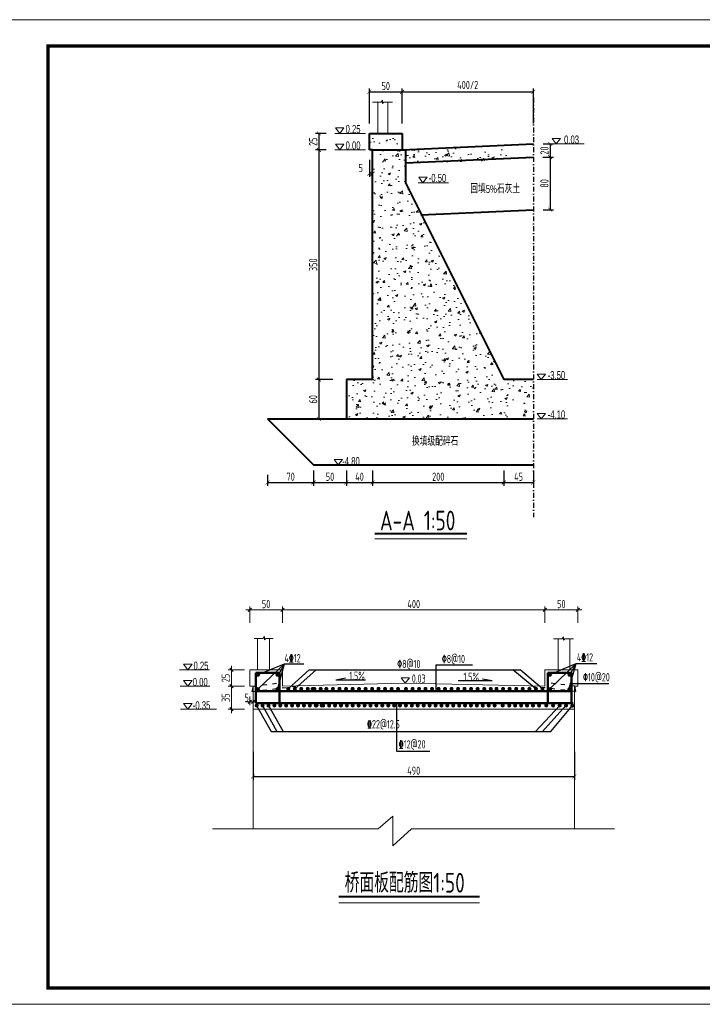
# Model space of a CAD drawing. Header units: inches. Extents: x 112594 to 193184, y 44995 to 116598.
# Tile 76 of 153: x 116918 to 118999, y 87899 to 90899. Entities that reach past the tile are written whole.
import ezdxf

# ---------------------------------------------------------------- set-up
doc = ezdxf.new("R2010")
doc.units = ezdxf.units.IN
doc.header["$MEASUREMENT"] = 0
doc.linetypes.add('ACAD_ISO03W100', pattern=[30, 12, -18])
doc.linetypes.add('DASHDOTX2', pattern=[2, 1, -0.5, 0, -0.5])
doc.layers.get('0').update_dxf_attribs({"lineweight": 15})
for name, color, linetype, lineweight in [('BM1', 7, 'Continuous', 15), ('文字', 7, 'Continuous', 20), ('标准线', 2, 'Continuous', 20), ('细实线', 4, 'Continuous', 25), ('虚线', 2, 'ACAD_ISO03W100', 25), ('轮廓线', 1, 'Continuous', 40), ('配筋1', 1, 'Continuous', 50)]:
    doc.layers.add(name, color=color, linetype=linetype, lineweight=lineweight)
doc.layers.add('轴线', color=3, linetype='DASHDOTX2')
doc.layers.add('配筋2', color=2, linetype='Continuous')
doc.styles.add('HZTXT', font='tssdeng.shx', dxfattribs={"width": 0.75, "bigfont": 'hztxt.shx'})
doc.styles.get("Standard").update_dxf_attribs({"font": 'hztxt_e.shx', "width": 0.7, "bigfont": 'hztxt.shx'})
doc.styles.add('TSSD_Dimension', font='Tssdeng.shx', dxfattribs={"width": 0.7, "bigfont": 'hztxt.shx'})
doc.dimstyles.new('3', dxfattribs={"dimtxt": 25, "dimasz": 12, "dimexe": 10, "dimexo": 30, "dimgap": 5, "dimtad": 1, "dimdec": 0, "dimzin": 0, "dimdsep": 46, "dimtxsty": 'HZTXT', "dimblk": 'ARCHTICK', "dimcen": 0, "dimclrt": 7, "dimazin": 2, "dimtfac": 1, "dimtdec": 0, "dimtix": 1, "dimtmove": 2, "dimatfit": 3, "dimfxl": 250, "dimtolj": 1, "dimtzin": 0, "dimarcsym": 0})
doc.dimstyles.new('6', dxfattribs={"dimtxt": 25, "dimasz": 12, "dimexe": 10, "dimexo": 130, "dimgap": 5, "dimtad": 1, "dimdec": 0, "dimzin": 0, "dimdsep": 46, "dimtxsty": 'HZTXT', "dimblk": 'ARCHTICK', "dimcen": 0, "dimclrt": 7, "dimazin": 2, "dimtfac": 1, "dimtdec": 0, "dimtix": 1, "dimtmove": 2, "dimatfit": 3, "dimfxl": 250, "dimtolj": 1, "dimtzin": 0, "dimarcsym": 0})
doc.dimstyles.new('ISO-25', dxfattribs={"dimtxt": 25, "dimasz": 10, "dimexe": 10, "dimexo": 12, "dimgap": 4, "dimtad": 1, "dimdec": 0, "dimdsep": 46, "dimtxsty": 'HZTXT', "dimblk": 'OBLIQUE', "dimcen": 2.5, "dimdle": 12, "dimclrd": 3, "dimclre": 3, "dimclrt": 3, "dimadec": 0, "dimazin": 0, "dimtfac": 1, "dimtdec": 0, "dimtmove": 2, "dimatfit": 3, "dimfxl": 40, "dimfxlon": 1, "dimarcsym": 0})

# ---------------------------------------------------------------- blocks, each defined once
blk = doc.blocks.new('_ArchTick')
at = {"color": 0, "linetype": 'ByBlock', "const_width": 0.15}
blk.add_lwpolyline([(-0.5, -0.5), (0.5, 0.5)], dxfattribs=at)
blk = doc.blocks.new('*D272')
at = {"color": 0, "lineweight": -2}
for p, q in [((117629.1, 88668.4), (117629.1, 88583.5)), ((118609.1, 88668.4), (118609.1, 88583.5)), ((117629.1, 88593.5), (118609.1, 88593.5))]:
    blk.add_line(p, q, dxfattribs=at)
at = {"color": 0, "lineweight": -2, "xscale": 12, "yscale": 12, "zscale": 12, "rotation": 180}
blk.add_blockref('_ArchTick', (117629.1, 88593.5), dxfattribs=at)
at = {"color": 0, "lineweight": -2, "xscale": 12, "yscale": 12, "zscale": 12}
blk.add_blockref('_ArchTick', (118609.1, 88593.5), dxfattribs=at)
at = {"color": 7, "insert": (118119.1, 88611), "char_height": 25, "attachment_point": 5, "style": 'HZTXT'}
blk.add_mtext('\\A1;490', dxfattribs=at)
blk = doc.blocks.new('_Oblique')
at = {"color": 0, "linetype": 'ByBlock', "lineweight": -2}
blk.add_line((-0.5, -0.5), (0.5, 0.5), dxfattribs=at)
blk = doc.blocks.new('*D258')
at = {"layer": '细实线', "color": 3, "lineweight": 15}
for p, q in [((117719.1, 89061.2), (117719.1, 89111.2)), ((118519.1, 89061.2), (118519.1, 89111.2)), ((117707.1, 89101.2), (118531.1, 89101.2))]:
    blk.add_line(p, q, dxfattribs=at)
at = {"layer": '细实线', "color": 3, "lineweight": 15, "xscale": 10, "yscale": 10, "zscale": 10, "rotation": 180}
blk.add_blockref('_Oblique', (117719.1, 89101.2), dxfattribs=at)
at = {"layer": '细实线', "color": 3, "lineweight": 15, "xscale": 10, "yscale": 10, "zscale": 10}
blk.add_blockref('_Oblique', (118519.1, 89101.2), dxfattribs=at)
at = {"layer": '细实线', "color": 3, "insert": (118119.1, 89118.7), "char_height": 25, "attachment_point": 5, "style": 'HZTXT'}
blk.add_mtext('400', dxfattribs=at)
blk = doc.blocks.new('*D259')
at = {"layer": '细实线', "color": 3, "lineweight": 15}
for p, q in [((118519.1, 89061.2), (118519.1, 89111.2)), ((118619.1, 89061.2), (118619.1, 89111.2)), ((118507.1, 89101.2), (118631.1, 89101.2))]:
    blk.add_line(p, q, dxfattribs=at)
at = {"layer": '细实线', "color": 3, "lineweight": 15, "xscale": 10, "yscale": 10, "zscale": 10, "rotation": 180}
blk.add_blockref('_Oblique', (118519.1, 89101.2), dxfattribs=at)
at = {"layer": '细实线', "color": 3, "lineweight": 15, "xscale": 10, "yscale": 10, "zscale": 10}
blk.add_blockref('_Oblique', (118619.1, 89101.2), dxfattribs=at)
at = {"layer": '细实线', "color": 3, "insert": (118569.1, 89118.7), "char_height": 25, "attachment_point": 5, "style": 'HZTXT'}
blk.add_mtext('50', dxfattribs=at)
blk = doc.blocks.new('*D260')
at = {"layer": '细实线', "color": 3, "lineweight": 15}
for p, q in [((117607.1, 88820.9), (117641.1, 88820.9)), ((117619.1, 88837.4), (117619.1, 88810.9)), ((117629.1, 88837.4), (117629.1, 88810.9))]:
    blk.add_line(p, q, dxfattribs=at)
at = {"layer": '细实线', "color": 3, "lineweight": 15, "xscale": 10, "yscale": 10, "zscale": 10, "rotation": 180}
blk.add_blockref('_Oblique', (117619.1, 88820.9), dxfattribs=at)
at = {"layer": '细实线', "color": 3, "lineweight": 15, "xscale": 10, "yscale": 10, "zscale": 10}
blk.add_blockref('_Oblique', (117629.1, 88820.9), dxfattribs=at)
at = {"layer": '细实线', "color": 3, "insert": (117609.6, 88833.7), "char_height": 25, "attachment_point": 5, "style": 'HZTXT'}
blk.add_mtext('5', dxfattribs=at)
blk = doc.blocks.new('*D261')
at = {"layer": '细实线', "color": 3, "lineweight": 15}
for p, q in [((117563.2, 88930.4), (117563.2, 88856.4)), ((117603.2, 88918.4), (117553.2, 88918.4)), ((117603.2, 88868.4), (117553.2, 88868.4))]:
    blk.add_line(p, q, dxfattribs=at)
at = {"layer": '细实线', "color": 3, "lineweight": 15, "xscale": 10, "yscale": 10, "zscale": 10}
for p, rotation in [((117563.2, 88918.4), 90), ((117563.2, 88868.4), 270)]:
    blk.add_blockref('_Oblique', p, dxfattribs=dict(at, rotation=rotation))
at = {"layer": '细实线', "color": 3, "insert": (117545.7, 88893.4), "char_height": 25, "attachment_point": 5, "rotation": 90, "style": 'HZTXT'}
blk.add_mtext('25', dxfattribs=at)
blk = doc.blocks.new('*D262')
at = {"layer": '细实线', "color": 3, "lineweight": 15}
for p, q in [((117563.2, 88880.4), (117563.2, 88786.4)), ((117603.2, 88868.4), (117553.2, 88868.4)), ((117603.2, 88798.4), (117553.2, 88798.4))]:
    blk.add_line(p, q, dxfattribs=at)
at = {"layer": '细实线', "color": 3, "lineweight": 15, "xscale": 10, "yscale": 10, "zscale": 10}
for p, rotation in [((117563.2, 88868.4), 90), ((117563.2, 88798.4), 270)]:
    blk.add_blockref('_Oblique', p, dxfattribs=dict(at, rotation=rotation))
at = {"layer": '细实线', "color": 3, "insert": (117545.7, 88833.4), "char_height": 25, "attachment_point": 5, "rotation": 90, "style": 'HZTXT'}
blk.add_mtext('35', dxfattribs=at)
blk = doc.blocks.new('*D263')
at = {"layer": '细实线', "color": 3, "lineweight": 15}
for p, q in [((117619.1, 89061.2), (117619.1, 89111.2)), ((117719.1, 89061.2), (117719.1, 89111.2)), ((117607.1, 89101.2), (117731.1, 89101.2))]:
    blk.add_line(p, q, dxfattribs=at)
at = {"layer": '细实线', "color": 3, "lineweight": 15, "xscale": 10, "yscale": 10, "zscale": 10, "rotation": 180}
blk.add_blockref('_Oblique', (117619.1, 89101.2), dxfattribs=at)
at = {"layer": '细实线', "color": 3, "lineweight": 15, "xscale": 10, "yscale": 10, "zscale": 10}
blk.add_blockref('_Oblique', (117719.1, 89101.2), dxfattribs=at)
at = {"layer": '细实线', "color": 3, "insert": (117669.1, 89118.7), "char_height": 25, "attachment_point": 5, "style": 'HZTXT'}
blk.add_mtext('50', dxfattribs=at)
blk = doc.blocks.new('三角形')
at = {"layer": '轮廓线', "color": 0, "lineweight": 20}
for p, q in [((24441.9, 199232.1), (24477.5, 199232.1)), ((24459.3, 199208.6), (24441.9, 199232.1)), ((24477.5, 199232.1), (24459.3, 199208.6))]:
    blk.add_line(p, q, dxfattribs=at)
blk = doc.blocks.new('*D269')
at = {"color": 0, "lineweight": -2}
for p, q in [((117852.4, 90552.7), (117820, 90552.7)), ((117830, 90552.7), (117830, 90502.7)), ((117852.4, 90502.7), (117820, 90502.7))]:
    blk.add_line(p, q, dxfattribs=at)
at = {"color": 0, "lineweight": -2, "xscale": 12, "yscale": 12, "zscale": 12}
for p, rotation in [((117830, 90552.7), 90), ((117830, 90502.7), 270)]:
    blk.add_blockref('_ArchTick', p, dxfattribs=dict(at, rotation=rotation))
at = {"color": 7, "insert": (117812.5, 90527.7), "char_height": 25, "attachment_point": 5, "rotation": 90, "style": 'HZTXT'}
blk.add_mtext('\\A1;25', dxfattribs=at)
blk = doc.blocks.new('*D270')
at = {"color": 0, "lineweight": -2}
for p, q in [((117852.4, 90502.7), (117820, 90502.7)), ((117830, 90502.7), (117830, 89802.7)), ((117872.4, 89802.7), (117820, 89802.7))]:
    blk.add_line(p, q, dxfattribs=at)
at = {"color": 0, "lineweight": -2, "xscale": 12, "yscale": 12, "zscale": 12}
for p, rotation in [((117830, 90502.7), 90), ((117830, 89802.7), 270)]:
    blk.add_blockref('_ArchTick', p, dxfattribs=dict(at, rotation=rotation))
at = {"color": 7, "insert": (117812.5, 90152.7), "char_height": 25, "attachment_point": 5, "rotation": 90, "style": 'HZTXT'}
blk.add_mtext('\\A1;350', dxfattribs=at)
blk = doc.blocks.new('*D271')
at = {"color": 0, "lineweight": -2}
for p, q in [((117872.4, 89802.7), (117820, 89802.7)), ((117830, 89802.7), (117830, 89682.7)), ((117872.4, 89682.7), (117820, 89682.7))]:
    blk.add_line(p, q, dxfattribs=at)
at = {"color": 0, "lineweight": -2, "xscale": 12, "yscale": 12, "zscale": 12}
for p, rotation in [((117830, 89802.7), 90), ((117830, 89682.7), 270)]:
    blk.add_blockref('_ArchTick', p, dxfattribs=dict(at, rotation=rotation))
at = {"color": 7, "insert": (117812.5, 89742.7), "char_height": 25, "attachment_point": 5, "rotation": 90, "style": 'HZTXT'}
blk.add_mtext('\\A1;60', dxfattribs=at)
blk = doc.blocks.new('*D273')
at = {"color": 0, "lineweight": -2}
for p, q in [((118513.8, 90520.7), (118545, 90520.7)), ((118535, 90520.7), (118535, 90480.7)), ((118513.8, 90480.7), (118545, 90480.7))]:
    blk.add_line(p, q, dxfattribs=at)
at = {"color": 0, "lineweight": -2, "xscale": 12, "yscale": 12, "zscale": 12}
for p, rotation in [((118535, 90520.7), 90), ((118535, 90480.7), 270)]:
    blk.add_blockref('_ArchTick', p, dxfattribs=dict(at, rotation=rotation))
at = {"color": 7, "insert": (118517.5, 90500.7), "char_height": 25, "attachment_point": 5, "rotation": 90, "style": 'HZTXT'}
blk.add_mtext('\\A1;20', dxfattribs=at)
blk = doc.blocks.new('*D264')
at = {"color": 0, "lineweight": -2}
for p, q in [((117983.8, 90582.7), (117983.8, 90689.7)), ((117983.8, 90679.7), (118083.8, 90679.7)), ((118083.8, 90582.7), (118083.8, 90689.7))]:
    blk.add_line(p, q, dxfattribs=at)
at = {"color": 0, "lineweight": -2, "xscale": 12, "yscale": 12, "zscale": 12, "rotation": 180}
blk.add_blockref('_ArchTick', (117983.8, 90679.7), dxfattribs=at)
at = {"color": 0, "lineweight": -2, "xscale": 12, "yscale": 12, "zscale": 12}
blk.add_blockref('_ArchTick', (118083.8, 90679.7), dxfattribs=at)
at = {"color": 7, "insert": (118033.8, 90697.2), "char_height": 25, "attachment_point": 5, "style": 'HZTXT'}
blk.add_mtext('\\A1;50', dxfattribs=at)
blk = doc.blocks.new('*D274')
at = {"color": 0, "lineweight": -2}
for p, q in [((117983.8, 90472.7), (117983.8, 90420.1)), ((117993.8, 90472.7), (117993.8, 90420.1)), ((117983.8, 90430.1), (117993.8, 90430.1))]:
    blk.add_line(p, q, dxfattribs=at)
at = {"color": 0, "lineweight": -2, "xscale": 12, "yscale": 12, "zscale": 12, "rotation": 180}
blk.add_blockref('_ArchTick', (117983.8, 90430.1), dxfattribs=at)
at = {"color": 0, "lineweight": -2, "xscale": 12, "yscale": 12, "zscale": 12}
blk.add_blockref('_ArchTick', (117993.8, 90430.1), dxfattribs=at)
at = {"color": 7, "insert": (117957.5, 90447.6), "char_height": 25, "attachment_point": 5, "style": 'HZTXT'}
blk.add_mtext('\\A1;5', dxfattribs=at)
blk = doc.blocks.new('*D275')
at = {"color": 0, "lineweight": -2}
for p, q in [((118083.8, 90582.7), (118083.8, 90689.7)), ((118083.8, 90679.7), (118483.8, 90679.7)), ((118483.8, 90582.7), (118483.8, 90689.7))]:
    blk.add_line(p, q, dxfattribs=at)
at = {"color": 0, "lineweight": -2, "xscale": 12, "yscale": 12, "zscale": 12, "rotation": 180}
blk.add_blockref('_ArchTick', (118083.8, 90679.7), dxfattribs=at)
at = {"color": 0, "lineweight": -2, "xscale": 12, "yscale": 12, "zscale": 12}
blk.add_blockref('_ArchTick', (118483.8, 90679.7), dxfattribs=at)
at = {"color": 7, "insert": (118283.8, 90700.6), "char_height": 25, "attachment_point": 5, "style": 'HZTXT'}
blk.add_mtext('\\A1;400/2', dxfattribs=at)
blk = doc.blocks.new('*D265')
at = {"color": 0, "lineweight": -2}
for p, q in [((117913.8, 89525.4), (117913.8, 89479.2)), ((117993.8, 89525.4), (117993.8, 89479.2)), ((117913.8, 89489.2), (117993.8, 89489.2))]:
    blk.add_line(p, q, dxfattribs=at)
at = {"color": 0, "lineweight": -2, "xscale": 12, "yscale": 12, "zscale": 12, "rotation": 180}
blk.add_blockref('_ArchTick', (117913.8, 89489.2), dxfattribs=at)
at = {"color": 0, "lineweight": -2, "xscale": 12, "yscale": 12, "zscale": 12}
blk.add_blockref('_ArchTick', (117993.8, 89489.2), dxfattribs=at)
at = {"color": 7, "insert": (117953.8, 89506.7), "char_height": 25, "attachment_point": 5, "style": 'HZTXT'}
blk.add_mtext('\\A1;40', dxfattribs=at)
blk = doc.blocks.new('*D266')
at = {"color": 0, "lineweight": -2}
for p, q in [((117993.8, 89525.4), (117993.8, 89479.2)), ((118393.8, 89525.4), (118393.8, 89479.2)), ((117993.8, 89489.2), (118393.8, 89489.2))]:
    blk.add_line(p, q, dxfattribs=at)
at = {"color": 0, "lineweight": -2, "xscale": 12, "yscale": 12, "zscale": 12, "rotation": 180}
blk.add_blockref('_ArchTick', (117993.8, 89489.2), dxfattribs=at)
at = {"color": 0, "lineweight": -2, "xscale": 12, "yscale": 12, "zscale": 12}
blk.add_blockref('_ArchTick', (118393.8, 89489.2), dxfattribs=at)
at = {"color": 7, "insert": (118193.8, 89506.7), "char_height": 25, "attachment_point": 5, "style": 'HZTXT'}
blk.add_mtext('\\A1;200', dxfattribs=at)
blk = doc.blocks.new('*D267')
at = {"color": 0, "lineweight": -2}
for p, q in [((117813.8, 89512.7), (117813.8, 89479.2)), ((117913.8, 89525.4), (117913.8, 89479.2)), ((117813.8, 89489.2), (117913.8, 89489.2))]:
    blk.add_line(p, q, dxfattribs=at)
at = {"color": 0, "lineweight": -2, "xscale": 12, "yscale": 12, "zscale": 12, "rotation": 180}
blk.add_blockref('_ArchTick', (117813.8, 89489.2), dxfattribs=at)
at = {"color": 0, "lineweight": -2, "xscale": 12, "yscale": 12, "zscale": 12}
blk.add_blockref('_ArchTick', (117913.8, 89489.2), dxfattribs=at)
at = {"color": 7, "insert": (117863.8, 89506.7), "char_height": 25, "attachment_point": 5, "style": 'HZTXT'}
blk.add_mtext('\\A1;50', dxfattribs=at)
blk = doc.blocks.new('*D268')
at = {"color": 0, "lineweight": -2}
for p, q in [((117673.8, 89512.7), (117673.8, 89479.2)), ((117813.8, 89525.4), (117813.8, 89479.2)), ((117673.8, 89489.2), (117813.8, 89489.2))]:
    blk.add_line(p, q, dxfattribs=at)
at = {"color": 0, "lineweight": -2, "xscale": 12, "yscale": 12, "zscale": 12, "rotation": 180}
blk.add_blockref('_ArchTick', (117673.8, 89489.2), dxfattribs=at)
at = {"color": 0, "lineweight": -2, "xscale": 12, "yscale": 12, "zscale": 12}
blk.add_blockref('_ArchTick', (117813.8, 89489.2), dxfattribs=at)
at = {"color": 7, "insert": (117743.8, 89506.7), "char_height": 25, "attachment_point": 5, "style": 'HZTXT'}
blk.add_mtext('\\A1;70', dxfattribs=at)
blk = doc.blocks.new('*D276')
at = {"color": 0, "lineweight": -2}
for p, q in [((118393.8, 89525.4), (118393.8, 89479.2)), ((118483.8, 89525.4), (118483.8, 89479.2)), ((118393.8, 89489.2), (118483.8, 89489.2))]:
    blk.add_line(p, q, dxfattribs=at)
at = {"color": 0, "lineweight": -2, "xscale": 12, "yscale": 12, "zscale": 12, "rotation": 180}
blk.add_blockref('_ArchTick', (118393.8, 89489.2), dxfattribs=at)
at = {"color": 0, "lineweight": -2, "xscale": 12, "yscale": 12, "zscale": 12}
blk.add_blockref('_ArchTick', (118483.8, 89489.2), dxfattribs=at)
at = {"color": 7, "insert": (118438.8, 89506.7), "char_height": 25, "attachment_point": 5, "style": 'HZTXT'}
blk.add_mtext('\\A1;45', dxfattribs=at)
blk = doc.blocks.new('*D2111')
at = {"color": 0, "lineweight": -2}
for p, q in [((118512.6, 90480.6), (118545, 90480.6)), ((118535, 90480.6), (118535, 90320.5)), ((118513.8, 90320.5), (118545, 90320.5))]:
    blk.add_line(p, q, dxfattribs=at)
at = {"color": 0, "lineweight": -2, "xscale": 12, "yscale": 12, "zscale": 12}
for p, rotation in [((118535, 90480.6), 90), ((118535, 90320.5), 270)]:
    blk.add_blockref('_ArchTick', p, dxfattribs=dict(at, rotation=rotation))
at = {"color": 7, "insert": (118517.5, 90400.5), "char_height": 25, "attachment_point": 5, "rotation": 90, "style": 'HZTXT'}
blk.add_mtext('\\A1;80', dxfattribs=at)

msp = doc.modelspace()

# ---------------------------------------------------------------- hatches: boundary and pattern name
h = msp.add_hatch()
h.set_pattern_fill('AR-CONC', color=256, scale=10, style=0)
h.set_pattern_definition([(50, (23877.62, -110497.72), (71.726018, -6.275213), [7.5, -82.5]), (355, (23877.62, -110497.72), (-13.875133, 75.219213), [6, -66]), (100.4514, (23883.6, -110498.24), (57.850938, 68.943954), [6.37402, -70.114211]), (46.1842, (23877.62, -110477.72), (106.724105, -16.5519), [11.25, -123.75]), (96.6356, (23886.52, -110479.1), (93.46627, 97.411787), [9.56103, -105.1713]), (351.1842, (23877.62, -110477.72), (93.466195, 97.41186), [9, -99]), (21, (23887.62, -110482.72), (59.690705, -40.261889), [7.5, -82.5]), (326, (23887.62, -110482.72), (24.331533, 72.515005), [6, -66]), (71.4514, (23892.596, -110486.07), (84.022263, 32.25305), [6.37402, -70.114211]), (37.5, (23877.622, -110497.718), (1.2159855, 33.2893854), [0, -65.2, 0, -67, 0, -66.25]), (7.5, (23877.62, -110497.718), (26.306954, 39.441171), [0, -38.2, 0, -63.7, 0, -25.25]), (327.5, (23855.322, -110497.718), (53.3822436, -2.2554872), [0, -25, 0, -78, 0, -103.5]), (317.5, (23845.32, -110497.718), (58.318617, 10.010498), [0, -32.5, 0, -51.8, 0, -73.5])])
h.paths.add_polyline_path([(117983.75061, 90552.69548), (117983.75061, 90502.69548), (117993.75061, 90502.69548), (118083.75061, 90502.69548), (118083.75061, 90552.69548)])
h = msp.add_hatch()
h.set_pattern_fill('AR-CONC', color=256, scale=10, style=0)
h.set_pattern_definition([(50, (0, 0), (71.726018, -6.275213), [7.5, -82.5]), (355, (0, 0), (-13.875133, 75.219213), [6, -66]), (100.4514, (5.98, -0.52), (57.850938, 68.943954), [6.37402, -70.11421]), (46.1842, (0, 20), (106.724105, -16.5519), [11.25, -123.75]), (96.6356, (8.89, 18.62), (93.46627, 97.41179), [9.56103, -105.1713]), (351.1842, (0, 20), (93.466195, 97.41186), [9, -99]), (21, (10, 15), (59.690705, -40.26189), [7.5, -82.5]), (326, (10, 15), (24.331533, 72.515005), [6, -66]), (71.4514, (14.974, 11.645), (84.022263, 32.25305), [6.37402, -70.11421]), (37.5, (0, 0), (1.2159855, 33.2893854), [0, -65.2, 0, -67, 0, -66.25]), (7.5, (0, 0), (26.306954, 39.441171), [0, -38.2, 0, -63.7, 0, -25.25]), (327.5, (-22.3, 0), (53.3822436, -2.255487), [0, -25, 0, -78, 0, -103.5]), (317.5, (-32.3, 0), (58.318617, 10.010498), [0, -32.5, 0, -51.8, 0, -73.5])])
h.paths.add_polyline_path([(118093.75061, 90402.69548), (118093.75061, 90502.69548), (117993.75061, 90502.69548), (117993.75061, 89802.69548), (117913.75061, 89802.69548), (117913.75061, 89682.69548), (118483.75061, 89682.69548), (118483.75061, 89802.69548), (118393.75061, 89802.69548)])
h = msp.add_hatch()
h.set_pattern_fill('AR-CONC', color=256, scale=10, style=0)
h.set_pattern_definition([(50, (23877.62, -107527.72), (71.726018, -6.275213), [7.5, -82.5]), (355, (23877.62, -107527.72), (-13.875133, 75.219213), [6, -66]), (100.4514, (23883.6, -107528.24), (57.850938, 68.943954), [6.37402, -70.11421]), (46.1842, (23877.62, -107507.72), (106.724105, -16.5519), [11.25, -123.75]), (96.6356, (23886.52, -107509.1), (93.46627, 97.411787), [9.56103, -105.1713]), (351.1842, (23877.62, -107507.72), (93.466195, 97.41186), [9, -99]), (21, (23887.62, -107512.72), (59.690705, -40.261889), [7.5, -82.5]), (326, (23887.62, -107512.72), (24.331533, 72.515005), [6, -66]), (71.4514, (23892.596, -107516.07), (84.022263, 32.25305), [6.37402, -70.11421]), (37.5, (23877.622, -107527.718), (1.2159855, 33.2893854), [0, -65.2, 0, -67, 0, -66.25]), (7.5, (23877.62, -107527.718), (26.306954, 39.441171), [0, -38.2, 0, -63.7, 0, -25.25]), (327.5, (23855.322, -107527.718), (53.3822436, -2.2554872), [0, -25, 0, -78, 0, -103.5]), (317.5, (23845.32, -107527.718), (58.318617, 10.010498), [0, -32.5, 0, -51.8, 0, -73.5])])
h.paths.add_polyline_path([(118408.67096, 90490.55943), (118405.88785, 90493.136), (118412.33447, 90493.136), (118408.67096, 90495.97014), (118408.67096, 90510.91395), (118093.75061, 90502.94842), (118093.75061, 90462.94842), (118408.67096, 90470.91395)])
at = {"layer": '配筋1'}
for points in [[(117650.27439, 88903.06021, 1), (117638.1037, 88903.06021, 1)], [(117709.79495, 88903.209, 1), (117697.62426, 88903.209, 1)], [(118540.27439, 88903.27201, 1), (118528.1037, 88903.27201, 1)], [(118599.9281, 88903.06021, 1), (118587.7574, 88903.06021, 1)], [(117650.27439, 88859.55898, 1), (117638.1037, 88859.55898, 1)], [(117709.5034, 88859.55898, 1), (117697.33271, 88859.55898, 1)], [(117742.64474, 88860.40538, 1), (117730.47404, 88860.40538, 1)], [(117762.64474, 88860.40538, 1), (117750.47404, 88860.40538, 1)], [(117782.19013, 88860.40538, 1), (117770.01943, 88860.40538, 1)], [(117802.19013, 88860.40538, 1), (117790.01943, 88860.40538, 1)], [(117816.98683, 88860.40538, 1), (117804.81613, 88860.40538, 1)], [(117822.19013, 88860.40538, 1), (117810.01943, 88860.40538, 1)], [(117841.31606, 88860.40538, 1), (117829.14537, 88860.40538, 1)], [(117841.57774, 88860.40538, 1), (117829.40705, 88860.40538, 1)], [(117858.67001, 88860.40538, 1), (117846.49932, 88860.40538, 1)], [(117878.67001, 88860.40538, 1), (117866.49932, 88860.40538, 1)], [(117898.86294, 88860.40538, 1), (117886.69224, 88860.40538, 1)], [(117918.86294, 88860.40538, 1), (117906.69224, 88860.40538, 1)], [(117938.86294, 88860.40538, 1), (117926.69224, 88860.40538, 1)], [(117958.40833, 88860.40538, 1), (117946.23764, 88860.40538, 1)], [(117978.40833, 88860.40538, 1), (117966.23764, 88860.40538, 1)], [(117998.40833, 88860.40538, 1), (117986.23764, 88860.40538, 1)], [(118017.79595, 88860.40538, 1), (118005.62525, 88860.40538, 1)], [(118037.79595, 88860.40538, 1), (118025.62525, 88860.40538, 1)], [(118057.79595, 88860.40538, 1), (118045.62525, 88860.40538, 1)], [(118077.34134, 88860.40538, 1), (118065.17065, 88860.40538, 1)], [(118101.491, 88860.40538, 1), (118089.3203, 88860.40538, 1)], [(118121.491, 88860.40538, 1), (118109.3203, 88860.40538, 1)], [(118141.491, 88860.40538, 1), (118129.3203, 88860.40538, 1)], [(118161.03639, 88860.40538, 1), (118148.8657, 88860.40538, 1)], [(118181.03639, 88860.40538, 1), (118168.8657, 88860.40538, 1)], [(118201.03639, 88860.40538, 1), (118188.8657, 88860.40538, 1)], [(118220.42401, 88860.40538, 1), (118208.25331, 88860.40538, 1)], [(118240.42401, 88860.40538, 1), (118228.25331, 88860.40538, 1)], [(118260.42401, 88860.40538, 1), (118248.25331, 88860.40538, 1)], [(118279.9694, 88860.40538, 1), (118267.79871, 88860.40538, 1)], [(118299.9694, 88860.40538, 1), (118287.79871, 88860.40538, 1)], [(118319.9694, 88860.40538, 1), (118307.79871, 88860.40538, 1)], [(118340.16233, 88860.40538, 1), (118327.99163, 88860.40538, 1)], [(118360.16233, 88860.40538, 1), (118347.99163, 88860.40538, 1)], [(118377.51628, 88860.40538, 1), (118365.34558, 88860.40538, 1)], [(118397.51628, 88860.40538, 1), (118385.34558, 88860.40538, 1)], [(118417.51628, 88860.40538, 1), (118405.34558, 88860.40538, 1)], [(118437.51628, 88860.40538, 1), (118425.34558, 88860.40538, 1)], [(118457.51628, 88860.40538, 1), (118445.34558, 88860.40538, 1)], [(118477.7092, 88860.40538, 1), (118465.53851, 88860.40538, 1)], [(118497.7092, 88860.40538, 1), (118485.53851, 88860.40538, 1)], [(118517.7092, 88860.40538, 1), (118505.53851, 88860.40538, 1)], [(118540.89072, 88859.55898, 1), (118528.72002, 88859.55898, 1)], [(118599.73242, 88859.55898, 1), (118587.56173, 88859.55898, 1)], [(117646.27439, 88809.53149, 1), (117634.1037, 88809.53149, 1)], [(117664.27439, 88809.53149, 1), (117652.1037, 88809.53149, 1)], [(117682.40884, 88809.53149, 1), (117670.23814, 88809.53149, 1)], [(117700.40884, 88809.53149, 1), (117688.23814, 88809.53149, 1)], [(117718.21482, 88809.53149, 1), (117706.04412, 88809.53149, 1)], [(117736.21482, 88809.53149, 1), (117724.04412, 88809.53149, 1)], [(117754.34926, 88809.53149, 1), (117742.17857, 88809.53149, 1)], [(117772.34926, 88809.53149, 1), (117760.17857, 88809.53149, 1)], [(117790.53534, 88809.53149, 1), (117778.36464, 88809.53149, 1)], [(117808.53534, 88809.53149, 1), (117796.36464, 88809.53149, 1)], [(117826.66979, 88809.53149, 1), (117814.49909, 88809.53149, 1)], [(117828.97696, 88809.53149, 1), (117816.80626, 88809.53149, 1)], [(117844.66979, 88809.53149, 1), (117832.49909, 88809.53149, 1)], [(117849.08328, 88809.53149, 1), (117836.91258, 88809.53149, 1)], [(117867.26935, 88809.53149, 1), (117855.09866, 88809.53149, 1)], [(117885.26935, 88809.53149, 1), (117873.09866, 88809.53149, 1)], [(117903.4038, 88809.53149, 1), (117891.23311, 88809.53149, 1)], [(117921.4038, 88809.53149, 1), (117909.23311, 88809.53149, 1)], [(117939.20978, 88809.53149, 1), (117927.03909, 88809.53149, 1)], [(117957.20978, 88809.53149, 1), (117945.03909, 88809.53149, 1)], [(117975.34423, 88809.53149, 1), (117963.17353, 88809.53149, 1)], [(117993.34423, 88809.53149, 1), (117981.17353, 88809.53149, 1)], [(118011.36086, 88809.53149, 1), (117999.19016, 88809.53149, 1)], [(118029.36086, 88809.53149, 1), (118017.19016, 88809.53149, 1)], [(118047.4953, 88809.53149, 1), (118035.32461, 88809.53149, 1)], [(118065.4953, 88809.53149, 1), (118053.32461, 88809.53149, 1)], [(118083.30128, 88809.53149, 1), (118071.13059, 88809.53149, 1)], [(118101.30128, 88809.53149, 1), (118089.13059, 88809.53149, 1)], [(118119.43573, 88809.53149, 1), (118107.26503, 88809.53149, 1)], [(118137.43573, 88809.53149, 1), (118125.26503, 88809.53149, 1)], [(118155.6218, 88809.53149, 1), (118143.45111, 88809.53149, 1)], [(118173.6218, 88809.53149, 1), (118161.45111, 88809.53149, 1)], [(118191.75625, 88809.53149, 1), (118179.58555, 88809.53149, 1)], [(118209.75625, 88809.53149, 1), (118197.58555, 88809.53149, 1)], [(118227.56223, 88809.53149, 1), (118215.39153, 88809.53149, 1)], [(118245.56223, 88809.53149, 1), (118233.39153, 88809.53149, 1)], [(118263.69668, 88809.53149, 1), (118251.52598, 88809.53149, 1)], [(118281.69668, 88809.53149, 1), (118269.52598, 88809.53149, 1)], [(118299.58309, 88809.53149, 1), (118287.4124, 88809.53149, 1)], [(118317.71754, 88809.53149, 1), (118305.54684, 88809.53149, 1)], [(118335.71754, 88809.53149, 1), (118323.54684, 88809.53149, 1)], [(118353.73417, 88809.53149, 1), (118341.56347, 88809.53149, 1)], [(118371.73417, 88809.53149, 1), (118359.56347, 88809.53149, 1)], [(118396.35118, 88809.53149, 1), (118384.18049, 88809.53149, 1)], [(118416.35118, 88809.53149, 1), (118404.18049, 88809.53149, 1)], [(118434.35118, 88809.53149, 1), (118422.18049, 88809.53149, 1)], [(118452.53726, 88809.53149, 1), (118440.36656, 88809.53149, 1)], [(118470.53726, 88809.53149, 1), (118458.36656, 88809.53149, 1)], [(118488.6717, 88809.53149, 1), (118476.50101, 88809.53149, 1)], [(118507.36612, 88809.53149, 1), (118495.19542, 88809.53149, 1)], [(118529.23944, 88809.53149, 1), (118517.06875, 88809.53149, 1)], [(118550.0172, 88809.53149, 1), (118537.8465, 88809.53149, 1)], [(118570.23488, 88809.53149, 1), (118558.06419, 88809.53149, 1)], [(118589.52458, 88809.53149, 1), (118577.35388, 88809.53149, 1)], [(118608.75896, 88808.75754, 1), (118596.58827, 88808.75754, 1)]]:
    msp.add_hatch(color=256, dxfattribs=at).paths.add_polyline_path(points)

# ---------------------------------------------------------------- linework, layer by layer
for p, q in [((118009.73403, 90648.01716), (117993.05327, 90648.01716)), ((117993.05327, 90648.01716), (118019.44657, 90648.01716)), ((118009.73403, 90552.69548), (118009.73403, 90648.01716)), ((118019.44657, 90648.01716), (118023.90738, 90654.17878)), ((118023.90738, 90654.17878), (118023.90738, 90643.92454)), ((118023.90738, 90643.92454), (118028.11945, 90648.01716)), ((118028.11945, 90648.01716), (118054.6388, 90648.01716)), ((118039.73403, 90552.69548), (118039.73403, 90648.01716)), ((117972.16265, 90552.69548), (117878.89546, 90552.69548)), ((118638.26501, 90520.65408), (118544.99782, 90520.65408)), ((117972.16265, 90502.69548), (117878.89546, 90502.69548)), ((118225.54123, 90402.69548), (118132.27404, 90402.69548)), ((118588.30347, 89802.69548), (118495.03629, 89802.69548)), ((118588.30347, 89682.69548), (118495.03629, 89682.69548)), ((117962.01204, 89542.69548), (117868.74485, 89542.69548)), ((118000.85883, 89317.9243), (118280.53872, 89317.9243)), ((117659.30306, 89013.76781), (117663.76387, 89019.92943)), ((117663.76387, 89019.92943), (117663.76387, 89009.67519)), ((118571.25919, 89013.21971), (118575.72, 89019.38133)), ((118575.72, 89019.38133), (118575.72, 89009.12709)), ((117632.90976, 89013.76781), (117659.30306, 89013.76781)), ((117643.10369, 88918.44613), (117643.10369, 89013.76781)), ((117663.76387, 89009.67519), (117667.97594, 89013.76781)), ((117667.97594, 89013.76781), (117690.49529, 89013.76781)), ((117679.10369, 88918.44613), (117679.10369, 89013.76781)), ((118544.86589, 89013.21971), (118571.25919, 89013.21971)), ((118565.10369, 89013.21971), (118552.42292, 89013.21971)), ((118559.10369, 88918.44613), (118559.10369, 89013.21971)), ((118575.72, 89009.12709), (118579.93208, 89013.21971)), ((118579.93208, 89013.21971), (118606.45143, 89013.21971)), ((118595.10369, 88918.44613), (118595.10369, 89013.21971)), ((117496.12649, 88918.44613), (117405.1988, 88918.44613)), ((117619.10369, 88868.44613), (117619.10369, 88918.44613)), ((117619.10369, 88918.44613), (117719.10369, 88918.44613)), ((117719.10369, 88918.44613), (117719.10369, 88868.44613)), ((118619.10369, 88918.44613), (118519.10369, 88918.44613)), ((118519.10369, 88918.44613), (118519.10369, 88868.44613)), ((118619.10369, 88868.44613), (118619.10369, 88918.44613)), ((117719.10369, 88868.44613), (118093.03184, 88877.24136)), ((118093.03184, 88877.24136), (118519.10369, 88868.44613)), ((117497.91434, 88868.44616), (117406.98665, 88868.44616)), ((117629.10369, 88868.44613), (117619.10369, 88868.44613)), ((117629.10369, 88792.44613), (117629.10369, 88868.44613)), ((118609.10369, 88792.44613), (118609.10369, 88868.44613)), ((118609.10369, 88868.44613), (118619.10369, 88868.44613)), ((117518.29396, 88798.44616), (117408.50263, 88798.44616)), ((117629.10369, 88798.44613), (118609.10369, 88798.44613)), ((117629.10369, 88798.44613), (117629.10369, 88525.95027)), ((118609.10369, 88798.44613), (118609.10369, 88433.44739)), ((117629.10369, 88525.95027), (117629.10369, 88433.44739)), ((118055.62068, 88472.63656), (118010.46321, 88433.44739)), ((118055.62068, 88382.39222), (118055.62068, 88472.63656)), ((118010.46321, 88433.44739), (117505.39937, 88433.44739)), ((118112.0675, 88433.44739), (118055.62068, 88382.39222)), ((118609.10369, 88433.44739), (118112.0675, 88433.44739)), ((118609.10369, 88433.44739), (118730.71171, 88433.44739)), ((117890.93772, 88208.25223), (118193.33846, 88208.25223)), ((118193.33846, 88208.25223), (118319.4728, 88208.25223))]:
    msp.add_line(p, q)
at = {"lineweight": -3}
for p, q in [((117881.46545, 88888.0348), (117911.1551, 88893.83911)), ((117881.46545, 88888.0348), (117972.37637, 88888.0348)), ((118358.18635, 88884.32822), (118254.06613, 88884.32822)), ((118358.18635, 88884.32822), (118328.4967, 88890.13253)), ((117629.10369, 88868.44613), (117625.51242, 88851.87361)), ((117630.51053, 88852.49756), (117625.51242, 88851.87361)), ((118609.10369, 88868.44613), (118612.69495, 88851.87361)), ((118609.4025, 88852.28463), (118612.69495, 88851.87361))]:
    msp.add_line(p, q, dxfattribs=at)
at = {"layer": 'BM1', "linetype": 'Continuous'}
for p, q in [((121079.21862, 90899.42706), (116836.39029, 90899.42706)), ((121079.21862, 87899.124), (116836.39029, 87899.124))]:
    msp.add_line(p, q, dxfattribs=at)
at = {"layer": 'BM1', "color": 0, "linetype": 'Continuous', "const_width": 9.99898}
msp.add_lwpolyline([(117004.23439, 87949.1189), (117004.23439, 90819.12607), (121029.22372, 90819.12607), (121029.22372, 87949.1189)], close=True, dxfattribs=at)
at = {"layer": '虚线', "lineweight": -3}
for p, q in [((117629.10369, 88868.44613), (117719.10369, 88879.6816)), ((117629.10369, 88852.32193), (117763.61198, 88869.11375)), ((118609.10369, 88852.32193), (118474.5954, 88869.11375)), ((118609.10369, 88868.44613), (118519.10369, 88879.6816))]:
    msp.add_line(p, q, dxfattribs=at)
at = {"layer": '轮廓线'}
for p, q in [((117983.75061, 90502.69548), (117983.75061, 90552.69548)), ((117983.75061, 90552.69548), (118083.75061, 90552.69548)), ((118083.75061, 90552.69548), (118083.75061, 90502.69548)), ((118083.75061, 90502.69548), (118483.75061, 90520.65408)), ((117993.75061, 90502.69548), (117983.75061, 90502.69548)), ((117993.75061, 89802.69548), (117993.75061, 90502.69548)), ((117993.75061, 90502.69548), (118093.75061, 90502.69548)), ((118093.75061, 90502.69548), (118093.75061, 90402.69548)), ((118093.75061, 90462.94842), (118483.75061, 90480.65408)), ((118093.75061, 90402.69548), (118393.75061, 89802.69548)), ((118140.68552, 90304.91442), (118483.75061, 90320.48928)), ((117913.75061, 89802.69548), (117913.75061, 89682.69548)), ((117993.75061, 89802.69548), (117913.75061, 89802.69548)), ((118483.75061, 89802.69548), (118393.75061, 89802.69548)), ((117673.75061, 89682.69548), (118483.75061, 89682.69548)), ((117673.75061, 89682.69548), (117813.75061, 89542.69548)), ((117913.75061, 89682.69548), (118483.75061, 89682.69548)), ((117813.75061, 89542.69548), (118483.75061, 89542.69548)), ((118000.85883, 89333.51004), (118280.53872, 89333.51004)), ((117890.93772, 88227.5243), (118193.33846, 88227.5243)), ((118193.33846, 88227.5243), (118319.4728, 88227.5243))]:
    msp.add_line(p, q, dxfattribs=at)
at = {"layer": '轴线', "ltscale": 15}
msp.add_line((118483.75061, 90661.4221), (118483.75061, 89383.08695), dxfattribs=at)
at = {"layer": '配筋1'}
for p, q in [((117638.10369, 88868.44613), (117638.10369, 88909.44613)), ((117638.10369, 88909.44613), (117710.10369, 88909.44613)), ((117710.10369, 88909.44613), (117710.10369, 88816.42464)), ((118528.10369, 88868.44613), (118528.10369, 88909.44613)), ((118528.10369, 88909.44613), (118600.10369, 88909.44613)), ((118600.10369, 88909.44613), (118600.10369, 88816.42464)), ((117638.10369, 88868.44613), (117638.10369, 88816.42464)), ((117638.10369, 88853.47362), (117638.10369, 88848.47362)), ((117638.10369, 88853.47362), (118600.10369, 88853.47362)), ((118528.10369, 88868.44613), (118528.10369, 88816.42464)), ((118600.10369, 88853.47362), (118600.10369, 88848.47362)), ((117638.10369, 88816.42464), (118604.76725, 88816.42464))]:
    msp.add_line(p, q, dxfattribs=at)
at = {"layer": '配筋2'}
for p, q in [((117645.21303, 88904.37318), (117724.64082, 88936.53175)), ((117646.13711, 88861.0295), (117724.64082, 88936.53175)), ((117702.27325, 88854.64467), (117724.64082, 88936.53175)), ((117724.64082, 88936.53175), (117705.46781, 88901.90565)), ((117724.64082, 88936.53175), (117784.38813, 88936.53175)), ((118187.09401, 88853.47362), (118187.09401, 88933.76667)), ((118187.09401, 88933.76667), (118297.92221, 88933.76667)), ((118533.88254, 88904.37318), (118614.62329, 88937.56754)), ((118534.80662, 88861.0295), (118614.62329, 88937.56754)), ((118590.94276, 88854.64467), (118614.62329, 88937.56754)), ((118614.62329, 88937.56754), (118594.13732, 88901.90565)), ((118614.62329, 88937.56754), (118677.14464, 88937.56754)), ((117736.5033, 88860.90293), (117800.42757, 88917.89803)), ((117756.65676, 88860.27364), (117821.2108, 88917.89803)), ((117800.42757, 88917.89803), (118443.57874, 88917.89803)), ((118491.39791, 88860.0943), (118420.76308, 88917.89803)), ((118511.71327, 88860.40662), (118443.57874, 88917.89803)), ((118600.10369, 88877.17562), (118714.25043, 88877.17562)), ((117639.47914, 88809.49213), (117684.9051, 88730.57023)), ((117658.21971, 88809.36534), (117702.11772, 88730.57023)), ((117676.18471, 88809.81363), (117720.82921, 88730.57023)), ((118066.33782, 88816.42464), (118066.33782, 88670.41312)), ((118564.23245, 88809.20761), (118490.62506, 88730.57023)), ((118582.88855, 88809.58048), (118512.13576, 88730.57023)), ((118537.24643, 88730.57023), (118603.03726, 88809.20761)), ((117684.9051, 88730.57023), (118537.24643, 88730.57023)), ((118066.33782, 88670.41312), (118168.44452, 88670.41312))]:
    msp.add_line(p, q, dxfattribs=at)

# ---------------------------------------------------------------- block references
at = {"xscale": 0.7200000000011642, "yscale": 0.7200000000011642, "zscale": 0.7200000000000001}
for p in [(100282.63686, -52877.46212), (100282.63686, -52927.46212), (100942.53808, -52909.50352), (100536.01544, -53027.46212), (100896.84531, -53627.46212), (100896.84531, -53747.46212), (100278.20486, -53887.46212), (99819.34814, -54511.71147), (99819.34814, -54561.71144), (100482.33403, -54552.91624), (99819.34814, -54631.71144)]:
    msp.add_blockref('三角形', p, dxfattribs=at)

# ---------------------------------------------------------------- texts
at = {"width": 0.7}
for s, p in [('0.25', (117911.3624, 90553.55266)), ('0.00', (117911.3624, 90503.55266)), ('0.03', (118577.46475, 90521.51126)), ('-0.50', (118164.74098, 90404.50539)), ('回填5%%%石灰土', (118291.58736, 90371.09191)), ('-3.50', (118527.50322, 89803.66388)), ('-4.10', (118527.50322, 89683.66388)), ('换填级配碎石', (118113.48795, 89601.23657)), ('-4.80', (117901.21178, 89541.57185)), ('0.25', (117447.75321, 88918.34623)), ('0.00', (117445.50759, 88868.71265)), ('-0.35', (117445.64614, 88797.64483))]:
    msp.add_text(s, height=25, dxfattribs=at).set_placement(p)
at = {"layer": '文字', "style": 'HZTXT', "width": 0.75}
for s, p in [('A-A 1:50', (118016.19969, 89343.2655)), ('桥面板配筋图1:50', (117908.63917, 88239.5156))]:
    msp.add_text(s, height=60, dxfattribs=at).set_placement(p)
at = {"layer": '标准线', "style": 'TSSD_Dimension', "width": 0.7}
for s, p in [('4%%13212', (117724.97033, 88941.35131)), ('%%1308@10', (118204.74727, 88938.97889)), ('4%%13212', (118616.35111, 88943.75651)), ('%%1308@10', (118068.87934, 88923.68101)), ('0.03', (118113.24621, 88879.14524)), ('%%13010@20', (118635.25598, 88883.41651)), ('%%13222@12.5', (117976.84046, 88740.14067)), ('%%13212@20', (118073.54341, 88678.83094))]:
    msp.add_text(s, height=25, dxfattribs=at).set_placement(p)
at = {"layer": '标准线', "char_height": 25, "width": 140.4066792, "style": 'TSSD_Dimension'}
for insert, attachment_point in [((117922.75477, 88912.66298), 1), ((118317.97754, 88909.71371), 3)]:
    msp.add_mtext('1.5%', dxfattribs=dict(at, insert=insert, attachment_point=attachment_point))

# ---------------------------------------------------------------- dimensions: what is measured, and where the dimension line sits
for base, p1, p2, dimstyle, picture, middle in [((118083.75061, 90679.73324), (117983.75061, 90552.69548), (118083.75061, 90552.69548), '3', '*D264', (118033.75061, 90697.23324)), ((117813.75061, 89489.19659), (117673.75061, 89542.69548), (117813.75061, 89555.39658), '3', '*D268', (117743.75061, 89506.69659)), ((117913.75061, 89489.19659), (117813.75061, 89542.69548), (117913.75061, 89555.39658), '3', '*D267', (117863.75061, 89506.69659)), ((117993.75061, 89489.19659), (117913.75061, 89555.39658), (117993.75061, 89555.39658), '3', '*D265', (117953.75061, 89506.69659)), ((118393.75061, 89489.19659), (117993.75061, 89555.39658), (118393.75061, 89555.39658), '3', '*D266', (118193.75061, 89506.69659)), ((118483.75061, 89489.19659), (118393.75061, 89555.39658), (118483.75061, 89555.39658), '3', '*D276', (118438.75061, 89506.69659)), ((118609.10369, 88593.45231), (117629.10369, 88798.44613), (118609.10369, 88798.44613), '6', '*D272', (118119.10369, 88610.95231))]:
    dim = msp.add_linear_dim(base=base, p1=p1, p2=p2, dimstyle=dimstyle, override={"dimlfac": 0.5})
    dim.commit()
    dim.dimension.update_dxf_attribs({"geometry": picture, "text_midpoint": middle})
dim = msp.add_linear_dim(base=(118483.75061, 90679.73324), p1=(118083.75061, 90552.69548), p2=(118483.75061, 90552.69548), text='400/2', dimstyle='3', override={"dimlfac": 0.5})
dim.commit()
dim.dimension.update_dxf_attribs({"geometry": '*D275', "text_midpoint": (118283.75061, 90700.59863)})
for base, p1, p2, picture, middle in [((117829.97891, 90502.69548), (117882.37426, 90552.69548), (117882.37426, 90502.69548), '*D269', (117812.47891, 90527.69548)), ((117829.97891, 89802.69548), (117882.37426, 90502.69548), (117902.37426, 89802.69548), '*D270', (117812.47891, 90152.69548)), ((118534.99782, 90320.48928), (118482.58298, 90480.60107), (118483.75061, 90320.48928), '*D2111', (118517.49782, 90400.54517)), ((117829.97891, 89682.69548), (117902.37426, 89802.69548), (117902.37426, 89682.69548), '*D271', (117812.47891, 89742.69548))]:
    dim = msp.add_linear_dim(base=base, p1=p1, p2=p2, angle=90, dimstyle='3', override={"dimlfac": 0.5})
    dim.commit()
    dim.dimension.update_dxf_attribs({"geometry": picture, "text_midpoint": middle})
dim = msp.add_aligned_dim(p1=(118483.75061, 90520.65408), p2=(118483.75061, 90480.65408), distance=51.24721, dimstyle='3', override={"dimlfac": 0.5})
dim.commit()
dim.dimension.update_dxf_attribs({"geometry": '*D273', "text_midpoint": (118517.49782, 90500.65408)})
dim = msp.add_linear_dim(base=(117993.75061, 90430.13139), p1=(117983.75061, 90502.69548), p2=(117993.75061, 90502.69548), dimstyle='3', override={"dimlfac": 0.5})
dim.commit()
dim.dimension.update_dxf_attribs({"geometry": '*D274', "text_midpoint": (117957.54096, 90447.63139), "dimtype": 160})
at = {"layer": '细实线'}
for base, p1, p2, picture, middle in [((117719.10369, 89101.15747), (117619.10369, 88918.44613), (117719.10369, 88918.44613), '*D263', (117669.10369, 89118.65747)), ((118519.10369, 89101.15747), (117719.10369, 88918.44613), (118519.10369, 88918.44613), '*D258', (118119.10369, 89118.65747)), ((118619.10369, 89101.15747), (118519.10369, 88958.32626), (118619.10369, 88918.44613), '*D259', (118569.10369, 89118.65747))]:
    dim = msp.add_linear_dim(base=base, p1=p1, p2=p2, dimstyle='ISO-25', override={"dimexo": 10, "dimgap": 5, "dimlfac": 0.5, "dimlwd": 15, "dimlwe": 15}, dxfattribs=at)
    dim.commit()
    dim.dimension.update_dxf_attribs({"geometry": picture, "text_midpoint": middle})
for base, p1, p2, text, picture, middle in [((117563.24854, 88868.44613), (117621.71897, 88918.44613), (117621.71897, 88868.44613), '25', '*D261', (117545.74854, 88893.44613)), ((117563.24854, 88798.44613), (117621.93671, 88868.44613), (117621.93671, 88798.44613), '35', '*D262', (117545.74854, 88833.44613))]:
    dim = msp.add_linear_dim(base=base, p1=p1, p2=p2, angle=90, text=text, dimstyle='ISO-25', override={"dimexo": 10, "dimgap": 5, "dimlfac": 0.5, "dimlwd": 15, "dimlwe": 15}, dxfattribs=at)
    dim.commit()
    dim.dimension.update_dxf_attribs({"geometry": picture, "text_midpoint": middle})
dim = msp.add_linear_dim(base=(117629.10369, 88820.93322), p1=(117619.10369, 88847.43166), p2=(117629.10369, 88847.43166), text='5', dimstyle='ISO-25', override={"dimexo": 10, "dimgap": 5, "dimlfac": 0.5, "dimlwd": 15, "dimlwe": 15}, dxfattribs=at)
dim.commit()
dim.dimension.update_dxf_attribs({"geometry": '*D260', "text_midpoint": (117609.56753, 88833.69156), "dimtype": 160})

doc.saveas('drawing.dxf')
